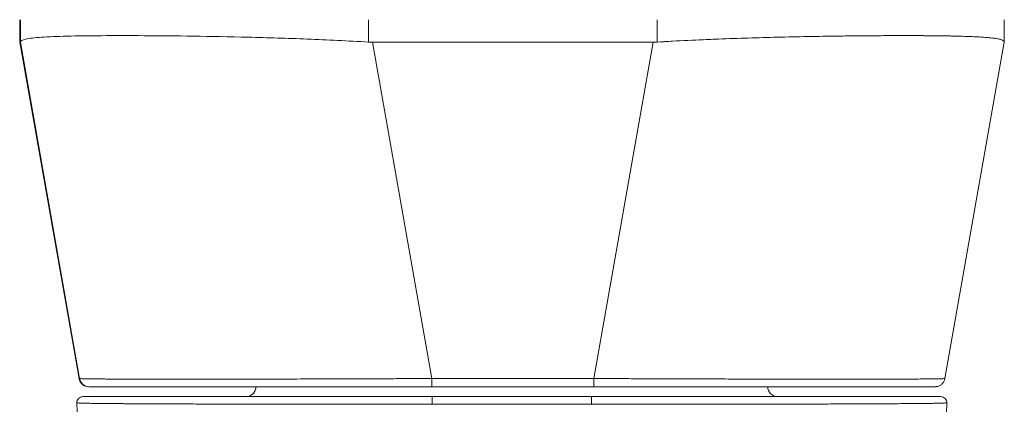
# Model space of a CAD drawing. Header units: inches. Extents: x 11 to 361, y 7 to 222.
# Tile 86 of 174: x 104.705 to 106.659, y 208.056 to 208.82. Entities that reach past the tile are written whole.
import ezdxf

# ---------------------------------------------------------------- set-up
doc = ezdxf.new("R2010")
doc.units = ezdxf.units.IN
doc.header["$LTSCALE"] = 22
doc.header["$MEASUREMENT"] = 0
doc.layers.add('Visible (ANSI)', color=7, linetype='Continuous', lineweight=5)

msp = doc.modelspace()

# ---------------------------------------------------------------- linework, layer by layer
at = {"layer": 'Visible (ANSI)'}
for p, q in [((104.70516, 208.77512), (104.70516, 208.81977)), ((104.70516, 208.81977), (104.70516, 208.77512)), ((104.70653, 208.81977), (104.70653, 208.77536)), ((104.70653, 208.77536), (104.70653, 208.81977)), ((105.39743, 208.77536), (105.39743, 208.81977)), ((105.39743, 208.81977), (105.39743, 208.77536)), ((105.97014, 208.81977), (105.97014, 208.77536)), ((105.97014, 208.77536), (105.97014, 208.81977)), ((106.65929, 208.77541), (106.65929, 208.81977)), ((104.74361, 208.7846), (104.74361, 208.7846)), ((104.74361, 208.7846), (104.74361, 208.7846)), ((104.97279, 208.78794), (104.97279, 208.78794)), ((104.97313, 208.78793), (104.97313, 208.78793)), ((104.97313, 208.78793), (104.97313, 208.78793)), ((104.97333, 208.78793), (104.97333, 208.78793)), ((104.97333, 208.78793), (104.97333, 208.78793)), ((104.97426, 208.78793), (104.97426, 208.78793)), ((104.99299, 208.78777), (104.99299, 208.78777)), ((106.37079, 208.78774), (106.37079, 208.78774)), ((106.37094, 208.78774), (106.37094, 208.78774)), ((106.39065, 208.78791), (106.39065, 208.78791)), ((106.39065, 208.78791), (106.39065, 208.78791)), ((106.39158, 208.78792), (106.39158, 208.78792)), ((104.70516, 208.77512), (104.70516, 208.77512)), ((104.70516, 208.77512), (104.70517, 208.77512)), ((104.70652, 208.77512), (104.70517, 208.77512)), ((104.70517, 208.77512), (104.82288, 208.10769)), ((104.82288, 208.10769), (104.70517, 208.77512)), ((104.82406, 208.10769), (104.70652, 208.77512)), ((104.70654, 208.77551), (104.70654, 208.77551)), ((105.4053, 208.77512), (105.52284, 208.10769)), ((105.96227, 208.77512), (105.4053, 208.77512)), ((105.4053, 208.77512), (105.96227, 208.77512)), ((105.52284, 208.10769), (105.4053, 208.77512)), ((105.84443, 208.10769), (105.96227, 208.77512)), ((105.96227, 208.77512), (105.84443, 208.10769)), ((106.54144, 208.10769), (106.65927, 208.77512)), ((106.65927, 208.77512), (106.65927, 208.77512)), ((106.65928, 208.77546), (106.65928, 208.77536)), ((106.65928, 208.77536), (106.65928, 208.77546)), ((104.82288, 208.10769), (104.82406, 208.10769)), ((104.82406, 208.10769), (104.82406, 208.10769)), ((105.52284, 208.10769), (105.84443, 208.10769)), ((105.84443, 208.10769), (105.52284, 208.10769)), ((106.53546, 208.10729), (106.53546, 208.10731)), ((106.53546, 208.10731), (106.53546, 208.10729)), ((104.84226, 208.09143), (104.84226, 208.09143)), ((104.84226, 208.09143), (104.84344, 208.09143)), ((104.84226, 208.09143), (104.84226, 208.09143)), ((104.84321, 208.09143), (104.84226, 208.09143)), ((104.84344, 208.09143), (105.52281, 208.09143)), ((104.84344, 208.09143), (105.52281, 208.09143)), ((105.52281, 208.09143), (105.84441, 208.09143)), ((105.84441, 208.09143), (105.52281, 208.09143)), ((105.84441, 208.09143), (106.52205, 208.09143)), ((105.84441, 208.09143), (106.52205, 208.09143)), ((105.52375, 208.07174), (104.8303, 208.07174)), ((105.52375, 208.05649), (105.52375, 208.07174)), ((105.84003, 208.07174), (105.52375, 208.07174)), ((105.54321, 208.07174), (105.54321, 208.07174)), ((105.60316, 208.07174), (105.60316, 208.07174)), ((105.61496, 208.07174), (105.61496, 208.07174)), ((105.61496, 208.07172), (105.61496, 208.07172)), ((105.662, 208.07174), (105.662, 208.07174)), ((105.76064, 208.07174), (105.76064, 208.07174)), ((105.8206, 208.07174), (105.8206, 208.07174)), ((105.84003, 208.05649), (105.84003, 208.07174)), ((106.53349, 208.07174), (105.84004, 208.07174)), ((104.81849, 208.05946), (104.81849, 208.05946)), ((104.81849, 208.05946), (104.81849, 208.05946)), ((104.94584, 208.05753), (104.94584, 208.05754)), ((104.96553, 208.05743), (104.96553, 208.05744)), ((104.96688, 208.05742), (104.96688, 208.05743)), ((105.18879, 208.05678), (105.18879, 208.05677)), ((105.20495, 208.05675), (105.20495, 208.05675)), ((106.15883, 208.05675), (106.15883, 208.05675)), ((106.175, 208.05678), (106.175, 208.05678)), ((106.3969, 208.05742), (106.3969, 208.05743)), ((106.39825, 208.05744), (106.39825, 208.05743)), ((106.41794, 208.05754), (106.41794, 208.05753)), ((106.54529, 208.05946), (106.54529, 208.05946)), ((106.54529, 208.05946), (106.54529, 208.05946))]:
    msp.add_line(p, q, dxfattribs=at)
for centre, radius, start, end in [((104.84226, 208.11111), 0.01969, 190, 269.99996), ((104.84226, 208.11111), 0.01968, 190.00001, 270), ((104.84344, 208.11111), 0.01969, 190, 269.99996), ((104.84344, 208.11111), 0.01968, 190.00001, 270.00002), ((104.8748, 208.11111), 0.01969, 346.75462, 346.76183), ((106.48898, 208.11111), 0.01969, 193.2749, 193.28199), ((106.52087, 208.11111), 0.01968, 349.44244, 349.51551), ((106.52087, 208.11111), 0.01969, 349.44346, 349.51652), ((106.52205, 208.11111), 0.01968, 349.9751, 349.98009), ((106.52205, 208.11111), 0.01969, 349.97511, 350), ((105.15433, 208.09143), 0.01969, 270, 0), ((106.20945, 208.09143), 0.01969, 180, 270), ((104.8303, 208.05993), 0.01181, 90, 182.27583), ((104.8303, 208.05993), 0.01181, 90, 182.27583), ((106.53349, 208.05993), 0.01181, 357.72417, 90), ((106.53349, 208.05993), 0.01181, 357.72417, 90)]:
    msp.add_arc(centre, radius, start, end, dxfattribs=at)
for centre, major_axis, ratio, start_param, end_param in [((104.8663, 208.80009), (0, -0.05906), 0.9442769, 4.9294827, 4.9294988), ((106.49632, 208.80009), (0, 0.05905), 0.943431, 4.4968202, 4.4968401), ((104.70652, 208.90411), (0, -0.12899), 0.0012735, 0.0001812, 0.0612635), ((104.70652, 208.90411), (0, -0.12899), 0.0012737, 0.0001816, 0.061264), ((105.39229, 208.73175), (-0.68713, 0.04339), 0.0106265, 6.2205314, 6.2205756), ((105.40533, 208.90411), (-0.0079, -0.12875), 0.9999992, 0, 0.0610824), ((105.40533, 208.90411), (-0.0079, -0.12875), 0.9999992, 0, 0.0610823), ((105.96225, 208.90411), (0.00002, -0.12899), 0.9999992, 0, 0.0610823), ((105.96225, 208.90411), (0.00002, -0.12899), 0.9999992, 0, 0.0610824), ((106.65927, 208.90411), (0, -0.12899), 0.0012733, 0.0072841, 0.061264), ((106.65927, 208.90411), (0, -0.12899), 0.0012735, 0.0072837, 0.0612635), ((105.52144, 208.11101), (-0.69857, -0.00332), 0.0008013, 6.2820377, 6.2856608), ((105.52145, 208.11102), (-0.69857, -0.00333), 0.0008021, 6.2820384, 6.2852341), ((105.52144, 208.11101), (-0.69857, -0.00332), 0.0008013, 0.0590705, 0.059618), ((105.52145, 208.11102), (-0.69857, -0.00333), 0.0008021, 0.0590499, 0.0595945), ((104.88823, 208.13452), (-0.01169, 0.03124), 0.9189174, 2.2392442, 2.2393042), ((105.52281, 208.11111), (0, -0.01968), 0.0012735, 0, 1.3962634), ((105.52281, 208.11111), (0, -0.01969), 0.0012735, 0.0000011, 1.3962636), ((105.84441, 208.11111), (0, -0.01969), 0.0012735, 0.0000008, 1.3962635), ((105.84441, 208.11111), (0, -0.01968), 0.0012735, 0, 1.3962634), ((106.47435, 208.13452), (-0.01162, -0.03126), 0.9179716, 0.8986077, 0.8987007), ((105.52375, 208.05993), (0, 0.01181), 0.0000271, 4.4169609, 6.2828765), ((105.84004, 208.05993), (0, 0.01181), 0.000027, 0.0003354, 1.8662245)]:
    msp.add_ellipse(centre, major_axis=major_axis, ratio=ratio, start_param=start_param, end_param=end_param, dxfattribs=at)
for points, knots in [([(104.70653, 208.77536), (104.7066, 208.77777), (104.71019, 208.77973), (104.71723, 208.7813), (104.72427, 208.78286), (104.73476, 208.78402), (104.74848, 208.78495), (104.76221, 208.78588), (104.77916, 208.78657), (104.79911, 208.78708), (104.81907, 208.78758), (104.84202, 208.78791), (104.86764, 208.78807), (104.89326, 208.78823), (104.92155, 208.78823), (104.9521, 208.78807), (104.98266, 208.78791), (105.01548, 208.78758), (105.05011, 208.78708), (105.08473, 208.78657), (105.12115, 208.78587), (105.15893, 208.78495), (105.19672, 208.78402), (105.23586, 208.78286), (105.2758, 208.78129), (105.31573, 208.77973), (105.35646, 208.77777), (105.39743, 208.77536)], [0, 0, 0, 0, 0.1111111, 0.1111111, 0.1111111, 0.2222222, 0.2222222, 0.2222222, 0.3333333, 0.3333333, 0.3333333, 0.4444444, 0.4444444, 0.4444444, 0.5555556, 0.5555556, 0.5555556, 0.6666667, 0.6666667, 0.6666667, 0.7777778, 0.7777778, 0.7777778, 0.8888889, 0.8888889, 0.8888889, 1, 1, 1, 1]), ([(105.39743, 208.77536), (105.3567, 208.77771), (105.31604, 208.77971), (105.27615, 208.78128), (105.23607, 208.78286), (105.19676, 208.78402), (105.15881, 208.78495), (105.15876, 208.78495), (105.15871, 208.78495), (105.15866, 208.78495), (105.12094, 208.78587), (105.08458, 208.78657), (105.05007, 208.78708), (105.04999, 208.78708), (105.04992, 208.78708), (105.04984, 208.78708), (105.01534, 208.78759), (104.98269, 208.78791), (104.9523, 208.78807), (104.95219, 208.78807), (104.95207, 208.78807), (104.95196, 208.78807), (104.92148, 208.78823), (104.89327, 208.78823), (104.86769, 208.78807), (104.8676, 208.78807), (104.86751, 208.78807), (104.86742, 208.78807), (104.84195, 208.78791), (104.81911, 208.78759), (104.79921, 208.78708), (104.79917, 208.78708), (104.79913, 208.78708), (104.79909, 208.78708), (104.7792, 208.78657), (104.76226, 208.78587), (104.74855, 208.78495), (104.74853, 208.78495), (104.74851, 208.78495), (104.74849, 208.78495), (104.73474, 208.78402), (104.72424, 208.78287), (104.7172, 208.78129), (104.71719, 208.78129), (104.71717, 208.78128), (104.71715, 208.78128), (104.71015, 208.7797), (104.70658, 208.77771), (104.70653, 208.77536)], [0, 0, 0, 0, 0.1108364, 0.1108364, 0.1108364, 0.2222222, 0.2222222, 0.2222222, 0.2223767, 0.2223767, 0.2223767, 0.3330931, 0.3330931, 0.3330931, 0.3333333, 0.3333333, 0.3333333, 0.4440371, 0.4440371, 0.4440371, 0.4444444, 0.4444444, 0.4444444, 0.5555556, 0.5555556, 0.5555556, 0.5559572, 0.5559572, 0.5559572, 0.6666667, 0.6666667, 0.6666667, 0.6669005, 0.6669005, 0.6669005, 0.7776076, 0.7776076, 0.7776076, 0.7777778, 0.7777778, 0.7777778, 0.8888889, 0.8888889, 0.8888889, 0.8891566, 0.8891566, 0.8891566, 1, 1, 1, 1]), ([(106.65928, 208.77536), (106.65933, 208.77725), (106.65711, 208.7789), (106.65267, 208.7803), (106.65156, 208.78065), (106.65031, 208.78098), (106.64892, 208.78129), (106.64474, 208.78225), (106.6393, 208.78304), (106.63264, 208.78372), (106.62826, 208.78417), (106.62336, 208.78458), (106.61795, 208.78494), (106.61234, 208.78532), (106.60618, 208.78567), (106.59948, 208.78598), (106.5899, 208.78642), (106.57923, 208.78678), (106.56754, 208.78708), (106.56316, 208.7872), (106.55864, 208.7873), (106.55397, 208.78739), (106.53747, 208.78773), (106.5192, 208.78795), (106.49932, 208.78807), (106.49848, 208.78808), (106.49763, 208.78808), (106.49677, 208.78809), (106.47579, 208.78821), (106.45305, 208.78823), (106.42873, 208.78813), (106.42428, 208.78812), (106.41978, 208.7881), (106.41523, 208.78807), (106.39493, 208.78797), (106.37361, 208.78779), (106.3514, 208.78753), (106.3403, 208.7874), (106.32898, 208.78726), (106.31745, 208.78709), (106.3016, 208.78685), (106.28536, 208.78658), (106.26878, 208.78626), (106.24916, 208.78589), (106.22906, 208.78545), (106.20857, 208.78495), (106.19916, 208.78472), (106.18966, 208.78447), (106.18009, 208.78421), (106.15121, 208.78342), (106.12165, 208.78248), (106.09164, 208.78129), (106.08833, 208.78116), (106.08502, 208.78103), (106.0817, 208.78089), (106.04494, 208.77938), (106.00757, 208.77752), (105.97014, 208.77536)], [0, 0, 0, 0, 0.0888733, 0.0888733, 0.0888733, 0.1111111, 0.1111111, 0.1111111, 0.1781623, 0.1781623, 0.1781623, 0.2222222, 0.2222222, 0.2222222, 0.267931, 0.267931, 0.267931, 0.3333333, 0.3333333, 0.3333333, 0.3578156, 0.3578156, 0.3578156, 0.4444444, 0.4444444, 0.4444444, 0.4481347, 0.4481347, 0.4481347, 0.5389433, 0.5389433, 0.5389433, 0.5555556, 0.5555556, 0.5555556, 0.629644, 0.629644, 0.629644, 0.6666667, 0.6666667, 0.6666667, 0.7175691, 0.7175691, 0.7175691, 0.7777778, 0.7777778, 0.7777778, 0.8054377, 0.8054377, 0.8054377, 0.8888889, 0.8888889, 0.8888889, 0.8980912, 0.8980912, 0.8980912, 1, 1, 1, 1]), ([(105.97014, 208.77536), (106.01112, 208.77777), (106.05184, 208.77974), (106.09177, 208.7813), (106.13169, 208.78286), (106.17082, 208.78402), (106.20858, 208.78495), (106.24633, 208.78588), (106.28271, 208.78657), (106.31728, 208.78708), (106.35185, 208.78759), (106.38462, 208.78791), (106.41511, 208.78807), (106.4456, 208.78823), (106.47382, 208.78823), (106.49936, 208.78807), (106.5249, 208.78791), (106.54777, 208.78759), (106.56763, 208.78708), (106.58749, 208.78657), (106.60435, 208.78587), (106.61797, 208.78494), (106.6316, 208.78401), (106.64199, 208.78286), (106.64891, 208.7813), (106.65584, 208.77974), (106.65932, 208.77777), (106.65928, 208.77536)], [0, 0, 0, 0, 0.1111111, 0.1111111, 0.1111111, 0.2222222, 0.2222222, 0.2222222, 0.3333333, 0.3333333, 0.3333333, 0.4444444, 0.4444444, 0.4444444, 0.5555556, 0.5555556, 0.5555556, 0.6666667, 0.6666667, 0.6666667, 0.7777778, 0.7777778, 0.7777778, 0.8888889, 0.8888889, 0.8888889, 1, 1, 1, 1]), ([(104.70516, 208.77512), (104.70516, 208.77512), (104.70516, 208.77512), (104.70516, 208.77512), (104.70516, 208.77512), (104.70516, 208.77512), (104.70517, 208.77512)], [0.33512801, 0.33512801, 0.33512801, 0.33512801, 0.66666667, 0.66666667, 0.66666667, 1, 1, 1, 1]), ([(104.82406, 208.10769), (104.82407, 208.10765), (104.82428, 208.10761), (104.82468, 208.10756), (104.82519, 208.10751), (104.82602, 208.10746), (104.82715, 208.10741), (104.82828, 208.10736), (104.82972, 208.10731), (104.83148, 208.10726), (104.83322, 208.10721), (104.83527, 208.10717), (104.83763, 208.10712), (104.83998, 208.10708), (104.84264, 208.10704), (104.8456, 208.107), (104.84854, 208.10696), (104.85179, 208.10692), (104.85534, 208.10688), (104.85888, 208.10684), (104.86271, 208.10681), (104.86683, 208.10677), (104.87001, 208.10675), (104.87336, 208.10672), (104.87689, 208.1067), (104.87792, 208.10669), (104.87897, 208.10669), (104.88003, 208.10668), (104.88471, 208.10665), (104.88967, 208.10662), (104.89491, 208.1066), (104.90014, 208.10657), (104.90564, 208.10655), (104.91142, 208.10653), (104.91718, 208.1065), (104.92322, 208.10648), (104.92951, 208.10647), (104.9358, 208.10645), (104.94234, 208.10643), (104.94914, 208.10642), (104.95594, 208.10641), (104.96298, 208.10639), (104.97027, 208.10638), (104.97755, 208.10637), (104.98507, 208.10637), (104.99283, 208.10636), (105.00058, 208.10636), (105.00857, 208.10635), (105.01678, 208.10635), (105.0205, 208.10635), (105.02426, 208.10635), (105.02807, 208.10635), (105.03267, 208.10635), (105.03732, 208.10635), (105.04205, 208.10635), (105.05069, 208.10635), (105.05954, 208.10636), (105.06859, 208.10636), (105.07764, 208.10637), (105.08689, 208.10638), (105.09633, 208.10639), (105.10578, 208.1064), (105.11541, 208.10641), (105.12522, 208.10642), (105.13504, 208.10644), (105.14503, 208.10645), (105.15518, 208.10647), (105.16535, 208.10649), (105.17568, 208.10651), (105.18616, 208.10653), (105.19665, 208.10655), (105.20729, 208.10658), (105.21806, 208.1066), (105.22886, 208.10663), (105.23979, 208.10666), (105.25084, 208.10669), (105.25231, 208.10669), (105.2538, 208.1067), (105.25528, 208.1067), (105.2649, 208.10673), (105.27461, 208.10675), (105.28439, 208.10678), (105.29572, 208.10682), (105.30714, 208.10685), (105.31866, 208.10689), (105.33021, 208.10693), (105.34184, 208.10697), (105.35355, 208.10701), (105.3653, 208.10705), (105.37712, 208.10709), (105.38899, 208.10714), (105.40091, 208.10718), (105.41288, 208.10723), (105.42489, 208.10727), (105.43694, 208.10732), (105.44903, 208.10737), (105.46115, 208.10742), (105.47331, 208.10747), (105.4855, 208.10753), (105.49769, 208.10758), (105.50607, 208.10762), (105.51446, 208.10765), (105.52284, 208.10769)], [0, 0, 0, 0, 0.0260388, 0.0260388, 0.0260388, 0.0593991, 0.0593991, 0.0593991, 0.0926497, 0.0926497, 0.0926497, 0.1257938, 0.1257938, 0.1257938, 0.1588389, 0.1588389, 0.1588389, 0.1917905, 0.1917905, 0.1917905, 0.2246532, 0.2246532, 0.2246532, 0.25, 0.25, 0.25, 0.2574358, 0.2574358, 0.2574358, 0.2901404, 0.2901404, 0.2901404, 0.3227745, 0.3227745, 0.3227745, 0.3553485, 0.3553485, 0.3553485, 0.3878767, 0.3878767, 0.3878767, 0.4203668, 0.4203668, 0.4203668, 0.4528349, 0.4528349, 0.4528349, 0.4852879, 0.4852879, 0.4852879, 0.5, 0.5, 0.5, 0.5177401, 0.5177401, 0.5177401, 0.550195, 0.550195, 0.550195, 0.5826627, 0.5826627, 0.5826627, 0.6151545, 0.6151545, 0.6151545, 0.6476861, 0.6476861, 0.6476861, 0.6802665, 0.6802665, 0.6802665, 0.7129059, 0.7129059, 0.7129059, 0.7456178, 0.7456178, 0.7456178, 0.75, 0.75, 0.75, 0.7784088, 0.7784088, 0.7784088, 0.8112784, 0.8112784, 0.8112784, 0.8442369, 0.8442369, 0.8442369, 0.8772913, 0.8772913, 0.8772913, 0.9104457, 0.9104457, 0.9104457, 0.9437053, 0.9437053, 0.9437053, 0.9770768, 0.9770768, 0.9770768, 1, 1, 1, 1]), ([(105.52284, 208.10769), (105.48137, 208.10755), (105.44013, 208.10734), (105.39971, 208.10717), (105.3593, 208.10701), (105.31971, 208.10688), (105.2815, 208.10677), (105.24328, 208.10667), (105.20645, 208.10657), (105.17147, 208.1065), (105.13649, 208.10643), (105.10337, 208.10639), (105.07254, 208.10637), (105.04172, 208.10634), (105.01319, 208.10634), (104.98732, 208.10637), (104.96145, 208.10639), (104.93826, 208.10643), (104.91806, 208.1065), (104.89786, 208.10657), (104.88066, 208.10667), (104.86674, 208.10677), (104.85281, 208.10688), (104.84217, 208.10701), (104.835, 208.10717), (104.82783, 208.10734), (104.82413, 208.10755), (104.82406, 208.10769)], [0, 0, 0, 0, 0.1111111, 0.1111111, 0.1111111, 0.2222222, 0.2222222, 0.2222222, 0.3333333, 0.3333333, 0.3333333, 0.4444444, 0.4444444, 0.4444444, 0.5555556, 0.5555556, 0.5555556, 0.6666667, 0.6666667, 0.6666667, 0.7777778, 0.7777778, 0.7777778, 0.8888889, 0.8888889, 0.8888889, 1, 1, 1, 1]), ([(105.84443, 208.10769), (105.85396, 208.10765), (105.86348, 208.10761), (105.87299, 208.10756), (105.88518, 208.10751), (105.89736, 208.10746), (105.90951, 208.10741), (105.92161, 208.10736), (105.93369, 208.10731), (105.94573, 208.10726), (105.95773, 208.10721), (105.96968, 208.10717), (105.98157, 208.10712), (105.99343, 208.10708), (106.00522, 208.10704), (106.01694, 208.107), (106.02863, 208.10696), (106.04024, 208.10692), (106.05176, 208.10688), (106.06324, 208.10684), (106.07464, 208.10681), (106.08593, 208.10677), (106.09464, 208.10675), (106.10328, 208.10672), (106.11186, 208.1067), (106.11437, 208.10669), (106.11688, 208.10669), (106.11939, 208.10668), (106.1304, 208.10665), (106.14129, 208.10662), (106.15204, 208.1066), (106.16278, 208.10657), (106.17337, 208.10655), (106.18382, 208.10653), (106.19426, 208.1065), (106.20454, 208.10648), (106.21466, 208.10647), (106.22476, 208.10645), (106.23471, 208.10643), (106.24448, 208.10642), (106.25423, 208.10641), (106.26381, 208.10639), (106.27321, 208.10638), (106.28259, 208.10637), (106.29179, 208.10637), (106.30078, 208.10636), (106.30978, 208.10636), (106.31857, 208.10635), (106.32715, 208.10635), (106.33104, 208.10635), (106.33488, 208.10635), (106.33868, 208.10635), (106.34327, 208.10635), (106.34778, 208.10635), (106.35223, 208.10635), (106.36038, 208.10635), (106.3683, 208.10636), (106.37598, 208.10636), (106.38367, 208.10637), (106.39113, 208.10638), (106.39834, 208.10639), (106.40556, 208.1064), (106.41254, 208.10641), (106.41926, 208.10642), (106.42598, 208.10644), (106.43246, 208.10645), (106.43867, 208.10647), (106.44489, 208.10649), (106.45085, 208.10651), (106.45654, 208.10653), (106.46224, 208.10655), (106.46767, 208.10658), (106.47282, 208.1066), (106.47798, 208.10663), (106.48286, 208.10666), (106.48746, 208.10669), (106.48807, 208.10669), (106.48868, 208.1067), (106.48929, 208.1067), (106.49321, 208.10673), (106.49692, 208.10675), (106.50042, 208.10678), (106.50446, 208.10682), (106.5082, 208.10685), (106.51166, 208.10689), (106.51512, 208.10693), (106.51828, 208.10697), (106.52115, 208.10701), (106.52402, 208.10705), (106.52659, 208.10709), (106.52886, 208.10714), (106.53113, 208.10718), (106.53309, 208.10723), (106.53475, 208.10727), (106.53641, 208.10732), (106.53777, 208.10737), (106.53881, 208.10742), (106.53985, 208.10747), (106.54059, 208.10753), (106.54101, 208.10758), (106.54129, 208.10762), (106.54143, 208.10765), (106.54144, 208.10769)], [0, 0, 0, 0, 0.026039, 0.026039, 0.026039, 0.05939974, 0.05939974, 0.05939974, 0.09265021, 0.09265021, 0.09265021, 0.12579441, 0.12579441, 0.12579441, 0.15883993, 0.15883993, 0.15883993, 0.19179099, 0.19179099, 0.19179099, 0.22465332, 0.22465332, 0.22465332, 0.25, 0.25, 0.25, 0.25743611, 0.25743611, 0.25743611, 0.29014084, 0.29014084, 0.29014084, 0.32277501, 0.32277501, 0.32277501, 0.35534973, 0.35534973, 0.35534973, 0.38787621, 0.38787621, 0.38787621, 0.42036626, 0.42036626, 0.42036626, 0.45283209, 0.45283209, 0.45283209, 0.48528604, 0.48528604, 0.48528604, 0.5, 0.5, 0.5, 0.51773856, 0.51773856, 0.51773856, 0.55019316, 0.55019316, 0.55019316, 0.58266116, 0.58266116, 0.58266116, 0.61515314, 0.61515314, 0.61515314, 0.6476851, 0.6476851, 0.6476851, 0.68026555, 0.68026555, 0.68026555, 0.71290502, 0.71290502, 0.71290502, 0.74561706, 0.74561706, 0.74561706, 0.75, 0.75, 0.75, 0.77840807, 0.77840807, 0.77840807, 0.81127775, 0.81127775, 0.81127775, 0.84423634, 0.84423634, 0.84423634, 0.87729097, 0.87729097, 0.87729097, 0.91044535, 0.91044535, 0.91044535, 0.94370503, 0.94370503, 0.94370503, 0.97707674, 0.97707674, 0.97707674, 0.99916594, 0.99916594, 0.99916594, 0.99916594]), ([(106.54144, 208.10769), (106.54141, 208.10755), (106.53783, 208.10734), (106.53081, 208.10717), (106.52375, 208.10701), (106.5132, 208.10688), (106.49937, 208.10677), (106.48555, 208.10667), (106.46844, 208.10657), (106.44833, 208.1065), (106.42822, 208.10643), (106.40511, 208.10639), (106.37932, 208.10637), (106.35353, 208.10634), (106.32507, 208.10634), (106.29431, 208.10637), (106.26355, 208.10639), (106.23049, 208.10643), (106.19557, 208.1065), (106.16064, 208.10657), (106.12384, 208.10667), (106.08566, 208.10677), (106.04749, 208.10688), (106.00792, 208.10701), (105.96753, 208.10717), (105.92713, 208.10734), (105.8859, 208.10755), (105.84443, 208.10769)], [0.00081719, 0.00081719, 0.00081719, 0.00081719, 0.11111111, 0.11111111, 0.11111111, 0.22222222, 0.22222222, 0.22222222, 0.33333333, 0.33333333, 0.33333333, 0.44444444, 0.44444444, 0.44444444, 0.55555556, 0.55555556, 0.55555556, 0.66666667, 0.66666667, 0.66666667, 0.77777778, 0.77777778, 0.77777778, 0.88888889, 0.88888889, 0.88888889, 1, 1, 1, 1]), ([(106.54144, 208.10769), (106.54107, 208.1056), (106.54035, 208.10355), (106.53834, 208.09985), (106.53702, 208.09816), (106.53397, 208.0953), (106.53219, 208.09411), (106.52839, 208.09236), (106.52633, 208.09178), (106.52373, 208.09149), (106.52322, 208.09145), (106.52261, 208.09143), (106.52251, 208.09143), (106.52234, 208.09143), (106.52227, 208.09143), (106.52217, 208.09143), (106.52214, 208.09143), (106.52211, 208.09143), (106.5221, 208.09143), (106.52209, 208.09143), (106.52209, 208.09143), (106.52208, 208.09143), (106.52208, 208.09143), (106.52207, 208.09143), (106.52207, 208.09143), (106.52206, 208.09143), (106.52206, 208.09143), (106.52206, 208.09143), (106.52206, 208.09143), (106.52206, 208.09143), (106.52206, 208.09143), (106.52206, 208.09143), (106.52206, 208.09143), (106.52206, 208.09143), (106.52206, 208.09143), (106.52206, 208.09143)], [0, 0, 0, 0, 0.016155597, 0.016155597, 0.032079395, 0.032079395, 0.0480115, 0.0480115, 0.06394331, 0.06394331, 0.067878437, 0.067878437, 0.068615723, 0.068615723, 0.069168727, 0.069168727, 0.06937665, 0.06937665, 0.069426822, 0.069426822, 0.069451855, 0.069451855, 0.069502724, 0.069502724, 0.069603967, 0.069603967, 0.070004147, 0.070004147, 0.070801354, 0.070801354, 0.071399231, 0.071399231, 0.071623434, 0.071623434, 0.07163589, 0.07163589, 0.07163589, 0.07163589]), ([(105.50811, 208.09143), (105.43269, 208.09143), (105.35648, 208.09143), (105.21704, 208.09143), (105.15171, 208.09143), (105.03911, 208.09143), (104.99008, 208.09143), (104.91296, 208.09143), (104.88378, 208.09143), (104.85104, 208.09143), (104.8435, 208.09143), (104.84344, 208.09143)], [0, 0, 0, 0, 0.5748521, 0.5748521, 1.1312553, 1.1312553, 1.6757968, 1.6757968, 2.217158, 2.217158, 2.6624848, 2.6624848, 2.6624848, 2.6624848]), ([(106.52206, 208.09143), (106.52195, 208.09143), (106.52196, 208.09143), (106.51955, 208.09143), (106.50606, 208.09143), (106.45803, 208.09143), (106.42302, 208.09143), (106.33528, 208.09143), (106.28125, 208.09143), (106.15971, 208.09143), (106.09022, 208.09143), (105.97599, 208.09143), (105.93213, 208.09143), (105.87364, 208.09143), (105.85902, 208.09143), (105.84441, 208.09143)], [0, 0, 0, 0, 0.0562895, 0.0562895, 0.6012305, 0.6012305, 1.1425062, 1.1425062, 1.6896201, 1.6896201, 2.2540657, 2.2540657, 2.5894182, 2.5894182, 2.7007463, 2.7007463, 2.7007463, 2.7007463]), ([(104.8303, 208.07174), (104.83029, 208.07174), (104.83042, 208.07174), (104.8307, 208.07174), (104.83101, 208.07174), (104.83149, 208.07174), (104.83215, 208.07174), (104.83287, 208.07174), (104.8338, 208.07174), (104.83494, 208.07174), (104.8362, 208.07174), (104.83772, 208.07174), (104.83949, 208.07174), (104.84144, 208.07174), (104.8437, 208.07174), (104.84626, 208.07174), (104.8491, 208.07174), (104.85232, 208.07174), (104.8559, 208.07174), (104.85988, 208.07174), (104.86431, 208.07174), (104.86919, 208.07174), (104.87328, 208.07174), (104.87768, 208.07174), (104.88239, 208.07174), (104.88396, 208.07174), (104.88556, 208.07174), (104.88719, 208.07174), (104.89455, 208.07174), (104.9026, 208.07174), (104.91131, 208.07174), (104.92105, 208.07174), (104.93162, 208.07174), (104.94298, 208.07174), (104.95506, 208.07174), (104.96804, 208.07174), (104.98186, 208.07174), (104.99471, 208.07174), (105.00829, 208.07174), (105.02253, 208.07174), (105.02566, 208.07174), (105.02883, 208.07174), (105.03202, 208.07174), (105.04189, 208.07174), (105.05205, 208.07174), (105.0625, 208.07174), (105.07499, 208.07174), (105.08788, 208.07174), (105.10114, 208.07174), (105.11324, 208.07174), (105.12564, 208.07174), (105.13833, 208.07174), (105.14992, 208.07174), (105.16175, 208.07174), (105.17379, 208.07174), (105.18473, 208.07174), (105.19585, 208.07174), (105.20713, 208.07174), (105.21738, 208.07174), (105.22776, 208.07174), (105.23825, 208.07174), (105.24454, 208.07174), (105.25086, 208.07174), (105.25723, 208.07174), (105.26055, 208.07174), (105.26388, 208.07174), (105.26722, 208.07174), (105.27614, 208.07174), (105.28514, 208.07174), (105.2942, 208.07174), (105.30251, 208.07174), (105.31089, 208.07174), (105.31931, 208.07174), (105.32707, 208.07174), (105.33488, 208.07174), (105.34272, 208.07174), (105.34998, 208.07174), (105.35728, 208.07174), (105.3646, 208.07174), (105.37134, 208.07174), (105.37811, 208.07174), (105.3849, 208.07174), (105.39112, 208.07174), (105.39737, 208.07174), (105.40363, 208.07174), (105.40923, 208.07174), (105.41484, 208.07174), (105.42047, 208.07174), (105.42539, 208.07174), (105.43031, 208.07174), (105.43525, 208.07174), (105.43958, 208.07174), (105.44392, 208.07174), (105.44826, 208.07174), (105.4521, 208.07174), (105.45594, 208.07174), (105.45978, 208.07174), (105.46322, 208.07174), (105.46667, 208.07174), (105.47011, 208.07174), (105.47325, 208.07174), (105.47639, 208.07174), (105.47953, 208.07174), (105.48246, 208.07174), (105.4854, 208.07174), (105.48833, 208.07174), (105.49111, 208.07174), (105.49389, 208.07174), (105.49667, 208.07174), (105.49928, 208.07174), (105.50188, 208.07174), (105.50449, 208.07174), (105.50688, 208.07174), (105.50928, 208.07174), (105.51168, 208.07174), (105.51384, 208.07174), (105.516, 208.07174), (105.51816, 208.07174), (105.52002, 208.07174), (105.52188, 208.07174), (105.52375, 208.07174)], [0, 0, 0, 0, 0.0224496, 0.0224496, 0.0224496, 0.0473337, 0.0473337, 0.0473337, 0.074749, 0.074749, 0.074749, 0.1049401, 0.1049401, 0.1049401, 0.1381767, 0.1381767, 0.1381767, 0.174941, 0.174941, 0.174941, 0.2157851, 0.2157851, 0.2157851, 0.25, 0.25, 0.25, 0.2613588, 0.2613588, 0.2613588, 0.3125568, 0.3125568, 0.3125568, 0.3698396, 0.3698396, 0.3698396, 0.4308187, 0.4308187, 0.4308187, 0.4875296, 0.4875296, 0.4875296, 0.5, 0.5, 0.5, 0.5384859, 0.5384859, 0.5384859, 0.5844576, 0.5844576, 0.5844576, 0.626373, 0.626373, 0.626373, 0.6646668, 0.6646668, 0.6646668, 0.6994653, 0.6994653, 0.6994653, 0.7310724, 0.7310724, 0.7310724, 0.75, 0.75, 0.75, 0.7598693, 0.7598693, 0.7598693, 0.7862104, 0.7862104, 0.7862104, 0.8103854, 0.8103854, 0.8103854, 0.8326634, 0.8326634, 0.8326634, 0.8532941, 0.8532941, 0.8532941, 0.8722825, 0.8722825, 0.8722825, 0.8897033, 0.8897033, 0.8897033, 0.9052919, 0.9052919, 0.9052919, 0.9189303, 0.9189303, 0.9189303, 0.9309013, 0.9309013, 0.9309013, 0.9414839, 0.9414839, 0.9414839, 0.9509518, 0.9509518, 0.9509518, 0.9595774, 0.9595774, 0.9595774, 0.9676317, 0.9676317, 0.9676317, 0.9752594, 0.9752594, 0.9752594, 0.9824025, 0.9824025, 0.9824025, 0.9889771, 0.9889771, 0.9889771, 0.9948939, 0.9948939, 0.9948939, 1, 1, 1, 1]), ([(105.84004, 208.07174), (105.84189, 208.07174), (105.84374, 208.07174), (105.84559, 208.07174), (105.84774, 208.07174), (105.84989, 208.07174), (105.85204, 208.07174), (105.85443, 208.07174), (105.85682, 208.07174), (105.85921, 208.07174), (105.8618, 208.07174), (105.8644, 208.07174), (105.867, 208.07174), (105.86977, 208.07174), (105.87255, 208.07174), (105.87532, 208.07174), (105.87826, 208.07174), (105.88119, 208.07174), (105.88412, 208.07174), (105.88726, 208.07174), (105.89039, 208.07174), (105.89353, 208.07174), (105.89697, 208.07174), (105.90041, 208.07174), (105.90385, 208.07174), (105.90769, 208.07174), (105.91153, 208.07174), (105.91537, 208.07174), (105.9197, 208.07174), (105.92404, 208.07174), (105.92836, 208.07174), (105.93329, 208.07174), (105.93821, 208.07174), (105.94312, 208.07174), (105.94873, 208.07174), (105.95433, 208.07174), (105.95992, 208.07174), (105.96617, 208.07174), (105.9724, 208.07174), (105.97862, 208.07174), (105.9854, 208.07174), (105.99217, 208.07174), (105.99891, 208.07174), (106.00624, 208.07174), (106.01354, 208.07174), (106.0208, 208.07174), (106.02866, 208.07174), (106.03648, 208.07174), (106.04425, 208.07174), (106.0527, 208.07174), (106.0611, 208.07174), (106.06944, 208.07174), (106.07855, 208.07174), (106.08759, 208.07174), (106.09656, 208.07174), (106.0999, 208.07174), (106.10323, 208.07174), (106.10655, 208.07174), (106.113, 208.07174), (106.11941, 208.07174), (106.12578, 208.07174), (106.13642, 208.07174), (106.14693, 208.07174), (106.15731, 208.07174), (106.16881, 208.07174), (106.18014, 208.07174), (106.19129, 208.07174), (106.20365, 208.07174), (106.21579, 208.07174), (106.22767, 208.07174), (106.24083, 208.07174), (106.25367, 208.07174), (106.26618, 208.07174), (106.28014, 208.07174), (106.29367, 208.07174), (106.30674, 208.07174), (106.31528, 208.07174), (106.32362, 208.07174), (106.33176, 208.07174), (106.33774, 208.07174), (106.34361, 208.07174), (106.34936, 208.07174), (106.36435, 208.07174), (106.37856, 208.07174), (106.39193, 208.07174), (106.4049, 208.07174), (106.41707, 208.07174), (106.4284, 208.07174), (106.43856, 208.07174), (106.44805, 208.07174), (106.45683, 208.07174), (106.46472, 208.07174), (106.47203, 208.07174), (106.47874, 208.07174), (106.47964, 208.07174), (106.48052, 208.07174), (106.48139, 208.07174), (106.4865, 208.07174), (106.49125, 208.07174), (106.49563, 208.07174), (106.5003, 208.07174), (106.50456, 208.07174), (106.50838, 208.07174), (106.51186, 208.07174), (106.51498, 208.07174), (106.51774, 208.07174), (106.52026, 208.07174), (106.52247, 208.07174), (106.52439, 208.07174), (106.52613, 208.07174), (106.52763, 208.07174), (106.52887, 208.07174), (106.53001, 208.07174), (106.53093, 208.07174), (106.53165, 208.07174), (106.5323, 208.07174), (106.53278, 208.07174), (106.53308, 208.07174), (106.53336, 208.07174), (106.53349, 208.07174), (106.53349, 208.07174)], [0, 0, 0, 0, 0.0050756, 0.0050756, 0.0050756, 0.0109661, 0.0109661, 0.0109661, 0.0175156, 0.0175156, 0.0175156, 0.0246375, 0.0246375, 0.0246375, 0.0322505, 0.0322505, 0.0322505, 0.0402974, 0.0402974, 0.0402974, 0.0489188, 0.0489188, 0.0489188, 0.058382, 0.058382, 0.058382, 0.0689565, 0.0689565, 0.0689565, 0.0809128, 0.0809128, 0.0809128, 0.0945267, 0.0945267, 0.0945267, 0.110079, 0.110079, 0.110079, 0.1274705, 0.1274705, 0.1274705, 0.1464498, 0.1464498, 0.1464498, 0.167092, 0.167092, 0.167092, 0.1894011, 0.1894011, 0.1894011, 0.2136503, 0.2136503, 0.2136503, 0.240135, 0.240135, 0.240135, 0.25, 0.25, 0.25, 0.2691795, 0.2691795, 0.2691795, 0.3012137, 0.3012137, 0.3012137, 0.3367071, 0.3367071, 0.3367071, 0.3760766, 0.3760766, 0.3760766, 0.4196461, 0.4196461, 0.4196461, 0.4682482, 0.4682482, 0.4682482, 0.5, 0.5, 0.5, 0.5233309, 0.5233309, 0.5233309, 0.5841121, 0.5841121, 0.5841121, 0.6431227, 0.6431227, 0.6431227, 0.6960915, 0.6960915, 0.6960915, 0.7436798, 0.7436798, 0.7436798, 0.75, 0.75, 0.75, 0.7871358, 0.7871358, 0.7871358, 0.8267839, 0.8267839, 0.8267839, 0.8627791, 0.8627791, 0.8627791, 0.8955925, 0.8955925, 0.8955925, 0.9255549, 0.9255549, 0.9255549, 0.9528338, 0.9528338, 0.9528338, 0.9776234, 0.9776234, 0.9776234, 1, 1, 1, 1]), ([(104.81849, 208.05946), (104.81848, 208.0594), (104.81932, 208.05928), (104.82128, 208.05915), (104.82277, 208.05905), (104.8249, 208.05894), (104.82777, 208.05884), (104.82879, 208.0588), (104.8299, 208.05877), (104.83111, 208.05873), (104.83585, 208.05859), (104.8421, 208.05847), (104.84975, 208.05837), (104.85292, 208.05832), (104.85633, 208.05828), (104.85996, 208.05824), (104.86557, 208.05817), (104.87169, 208.05811), (104.87835, 208.05804), (104.88907, 208.05794), (104.90114, 208.05784), (104.9146, 208.05773), (104.91553, 208.05773), (104.91648, 208.05772), (104.91742, 208.05771), (104.93232, 208.0576), (104.94887, 208.05751), (104.96657, 208.05743), (104.97401, 208.05739), (104.98166, 208.05736), (104.98945, 208.05733), (105.00092, 208.05728), (105.01271, 208.05724), (105.02468, 208.05719), (105.04144, 208.05713), (105.05855, 208.05707), (105.07561, 208.05703), (105.08037, 208.05702), (105.08513, 208.057), (105.08987, 208.05699), (105.1134, 208.05693), (105.13673, 208.05688), (105.15976, 208.05683), (105.16064, 208.05683), (105.16152, 208.05683), (105.1624, 208.05683), (105.18584, 208.05678), (105.20897, 208.05674), (105.23155, 208.05671), (105.23645, 208.0567), (105.24132, 208.05669), (105.24616, 208.05669), (105.26536, 208.05666), (105.28411, 208.05664), (105.30239, 208.05662), (105.31, 208.05661), (105.31752, 208.0566), (105.32496, 208.0566), (105.34015, 208.05658), (105.35499, 208.05657), (105.36943, 208.05656), (105.37909, 208.05655), (105.38858, 208.05654), (105.39786, 208.05654), (105.40888, 208.05653), (105.4196, 208.05653), (105.43013, 208.05653), (105.44174, 208.05652), (105.45312, 208.05651), (105.46431, 208.05651), (105.47035, 208.0565), (105.47633, 208.0565), (105.4822, 208.0565), (105.49711, 208.0565), (105.51131, 208.0565), (105.52375, 208.05649)], [0, 0, 0, 0, 0.0517615, 0.0517615, 0.0517615, 0.0909091, 0.0909091, 0.0909091, 0.1047558, 0.1047558, 0.1047558, 0.1592603, 0.1592603, 0.1592603, 0.1818182, 0.1818182, 0.1818182, 0.2166395, 0.2166395, 0.2166395, 0.2727273, 0.2727273, 0.2727273, 0.27663, 0.27663, 0.27663, 0.3378724, 0.3378724, 0.3378724, 0.3636364, 0.3636364, 0.3636364, 0.4015229, 0.4015229, 0.4015229, 0.4545455, 0.4545455, 0.4545455, 0.4693394, 0.4693394, 0.4693394, 0.5426566, 0.5426566, 0.5426566, 0.5454545, 0.5454545, 0.5454545, 0.6201601, 0.6201601, 0.6201601, 0.6363636, 0.6363636, 0.6363636, 0.7005689, 0.7005689, 0.7005689, 0.7272727, 0.7272727, 0.7272727, 0.7817474, 0.7817474, 0.7817474, 0.8181818, 0.8181818, 0.8181818, 0.861421, 0.861421, 0.861421, 0.9090909, 0.9090909, 0.9090909, 0.9347795, 0.9347795, 0.9347795, 1, 1, 1, 1]), ([(105.52375, 208.05649), (105.52185, 208.05649), (105.51996, 208.05649), (105.51807, 208.05649), (105.51587, 208.05649), (105.51368, 208.05649), (105.51149, 208.05649), (105.50905, 208.05649), (105.50661, 208.05649), (105.50417, 208.0565), (105.50152, 208.0565), (105.49888, 208.0565), (105.49623, 208.0565), (105.4934, 208.0565), (105.49058, 208.0565), (105.48775, 208.0565), (105.48477, 208.0565), (105.48178, 208.0565), (105.4788, 208.0565), (105.47561, 208.0565), (105.47242, 208.0565), (105.46923, 208.0565), (105.46573, 208.05651), (105.46223, 208.05651), (105.45873, 208.05651), (105.45482, 208.05651), (105.45092, 208.05651), (105.44702, 208.05651), (105.4426, 208.05652), (105.4382, 208.05652), (105.43379, 208.05652), (105.42878, 208.05652), (105.42377, 208.05652), (105.41877, 208.05653), (105.41305, 208.05653), (105.40735, 208.05653), (105.40165, 208.05654), (105.39667, 208.05654), (105.3917, 208.05654), (105.38674, 208.05655), (105.38537, 208.05655), (105.38399, 208.05655), (105.38261, 208.05655), (105.37572, 208.05655), (105.36884, 208.05656), (105.36199, 208.05656), (105.35454, 208.05657), (105.34713, 208.05658), (105.33974, 208.05658), (105.33177, 208.05659), (105.32384, 208.0566), (105.31595, 208.05661), (105.30738, 208.05661), (105.29887, 208.05662), (105.29042, 208.05663), (105.28121, 208.05664), (105.27207, 208.05665), (105.263, 208.05667), (105.26027, 208.05667), (105.25754, 208.05667), (105.25482, 208.05668), (105.24768, 208.05669), (105.24059, 208.0567), (105.23354, 208.05671), (105.22288, 208.05672), (105.21233, 208.05674), (105.20191, 208.05675), (105.19045, 208.05677), (105.17914, 208.05679), (105.16801, 208.05681), (105.15613, 208.05684), (105.14445, 208.05686), (105.13299, 208.05689), (105.13265, 208.05689), (105.1323, 208.05689), (105.13196, 208.05689), (105.11906, 208.05692), (105.10645, 208.05695), (105.09414, 208.05698), (105.08066, 208.05702), (105.06755, 208.05705), (105.05485, 208.05709), (105.04498, 208.05712), (105.03537, 208.05715), (105.02601, 208.05719), (105.02202, 208.0572), (105.01808, 208.05721), (105.01419, 208.05723), (104.99971, 208.05728), (104.98589, 208.05734), (104.97281, 208.0574), (104.96057, 208.05746), (104.94897, 208.05752), (104.93805, 208.05758), (104.93643, 208.05759), (104.93483, 208.0576), (104.93324, 208.05761), (104.9217, 208.05768), (104.91094, 208.05776), (104.90101, 208.05783), (104.89216, 208.0579), (104.88397, 208.05798), (104.87647, 208.05805), (104.87513, 208.05806), (104.87382, 208.05808), (104.87253, 208.05809), (104.86738, 208.05815), (104.86259, 208.0582), (104.85815, 208.05826), (104.85319, 208.05833), (104.84867, 208.05839), (104.84462, 208.05846), (104.84097, 208.05852), (104.83769, 208.05859), (104.8348, 208.05865), (104.83385, 208.05867), (104.83295, 208.05869), (104.83208, 208.05872), (104.83056, 208.05875), (104.82916, 208.05879), (104.82789, 208.05883), (104.82608, 208.05889), (104.82454, 208.05895), (104.82325, 208.059), (104.82209, 208.05906), (104.82113, 208.05911), (104.82039, 208.05917), (104.81972, 208.05922), (104.81923, 208.05927), (104.81891, 208.05932), (104.81863, 208.05937), (104.81849, 208.05941), (104.81849, 208.05946)], [0, 0, 0, 0, 0.0051535, 0.0051535, 0.0051535, 0.011125, 0.011125, 0.011125, 0.0177599, 0.0177599, 0.0177599, 0.024968, 0.024968, 0.024968, 0.0326646, 0.0326646, 0.0326646, 0.0407909, 0.0407909, 0.0407909, 0.0494929, 0.0494929, 0.0494929, 0.0590435, 0.0590435, 0.0590435, 0.0697173, 0.0697173, 0.0697173, 0.0817898, 0.0817898, 0.0817898, 0.0955416, 0.0955416, 0.0955416, 0.1112568, 0.1112568, 0.1112568, 0.125, 0.125, 0.125, 0.1288152, 0.1288152, 0.1288152, 0.1479502, 0.1479502, 0.1479502, 0.1687359, 0.1687359, 0.1687359, 0.1911746, 0.1911746, 0.1911746, 0.2155136, 0.2155136, 0.2155136, 0.2420183, 0.2420183, 0.2420183, 0.25, 0.25, 0.25, 0.2709744, 0.2709744, 0.2709744, 0.3027382, 0.3027382, 0.3027382, 0.3376886, 0.3376886, 0.3376886, 0.375, 0.375, 0.375, 0.3761252, 0.3761252, 0.3761252, 0.4181661, 0.4181661, 0.4181661, 0.4642343, 0.4642343, 0.4642343, 0.5, 0.5, 0.5, 0.515243, 0.515243, 0.515243, 0.571952, 0.571952, 0.571952, 0.625, 0.625, 0.625, 0.6328539, 0.6328539, 0.6328539, 0.6899725, 0.6899725, 0.6899725, 0.7409194, 0.7409194, 0.7409194, 0.75, 0.75, 0.75, 0.7861698, 0.7861698, 0.7861698, 0.8266644, 0.8266644, 0.8266644, 0.8630945, 0.8630945, 0.8630945, 0.875, 0.875, 0.875, 0.8960305, 0.8960305, 0.8960305, 0.9259483, 0.9259483, 0.9259483, 0.9531124, 0.9531124, 0.9531124, 0.9777644, 0.9777644, 0.9777644, 1, 1, 1, 1]), ([(104.88772, 207.19365), (104.87038, 207.29851), (104.8584, 207.41255), (104.8353, 207.69649), (104.82591, 207.87445), (104.81849, 208.05946)], [0, 0, 0, 0, 1.1373973, 1.1373973, 2.6312875, 2.6312875, 2.6312875, 2.6312875]), ([(105.52375, 208.05649), (105.55504, 208.05649), (105.57931, 208.05648), (105.59862, 208.05648), (105.61792, 208.05648), (105.63226, 208.05649), (105.64368, 208.0565), (105.6551, 208.05651), (105.6636, 208.05651), (105.67112, 208.05652), (105.67863, 208.05652), (105.68517, 208.05652), (105.69268, 208.05652), (105.70019, 208.05651), (105.70867, 208.05651), (105.72009, 208.0565), (105.73152, 208.05649), (105.74587, 208.05648), (105.76518, 208.05648), (105.78449, 208.05648), (105.80874, 208.05649), (105.84003, 208.05649)], [0, 0, 0, 0, 0.1428571, 0.1428571, 0.1428571, 0.2857143, 0.2857143, 0.2857143, 0.4285714, 0.4285714, 0.4285714, 0.5714286, 0.5714286, 0.5714286, 0.7142857, 0.7142857, 0.7142857, 0.8571429, 0.8571429, 0.8571429, 1, 1, 1, 1]), ([(106.54529, 208.05946), (106.54529, 208.05941), (106.54515, 208.05937), (106.54487, 208.05932), (106.54456, 208.05927), (106.54407, 208.05922), (106.5434, 208.05917), (106.54267, 208.05911), (106.54172, 208.05906), (106.54057, 208.05901), (106.5393, 208.05895), (106.53777, 208.05889), (106.53599, 208.05884), (106.53469, 208.0588), (106.53326, 208.05876), (106.5317, 208.05872), (106.5309, 208.0587), (106.53007, 208.05868), (106.52921, 208.05866), (106.52639, 208.05859), (106.52321, 208.05853), (106.51968, 208.05847), (106.51578, 208.0584), (106.51145, 208.05834), (106.50669, 208.05827), (106.50196, 208.05821), (106.49682, 208.05815), (106.49126, 208.05809), (106.49068, 208.05809), (106.49009, 208.05808), (106.4895, 208.05807), (106.48266, 208.058), (106.47522, 208.05794), (106.4672, 208.05787), (106.45826, 208.0578), (106.4486, 208.05773), (106.43826, 208.05766), (106.43419, 208.05764), (106.43001, 208.05761), (106.42573, 208.05758), (106.41788, 208.05754), (106.40968, 208.05749), (106.40115, 208.05745), (106.38754, 208.05738), (106.37309, 208.05732), (106.35785, 208.05726), (106.3513, 208.05723), (106.3446, 208.05721), (106.33777, 208.05719), (106.33018, 208.05716), (106.32242, 208.05713), (106.31449, 208.05711), (106.30119, 208.05707), (106.28743, 208.05703), (106.27325, 208.05699), (106.26052, 208.05696), (106.24746, 208.05692), (106.23409, 208.05689), (106.23299, 208.05689), (106.23189, 208.05689), (106.23079, 208.05689), (106.21976, 208.05686), (106.20852, 208.05684), (106.19709, 208.05682), (106.18575, 208.0568), (106.17423, 208.05677), (106.16254, 208.05676), (106.15199, 208.05674), (106.1413, 208.05672), (106.13049, 208.05671), (106.12336, 208.0567), (106.11618, 208.05669), (106.10896, 208.05668), (106.10624, 208.05667), (106.10352, 208.05667), (106.10079, 208.05667), (106.09167, 208.05665), (106.08248, 208.05664), (106.07322, 208.05663), (106.06474, 208.05662), (106.0562, 208.05661), (106.04761, 208.05661), (106.03971, 208.0566), (106.03176, 208.05659), (106.02378, 208.05658), (106.01639, 208.05658), (106.00897, 208.05657), (106.00152, 208.05656), (105.99467, 208.05656), (105.98779, 208.05655), (105.9809, 208.05655), (105.97961, 208.05655), (105.97833, 208.05655), (105.97704, 208.05655), (105.972, 208.05654), (105.96695, 208.05654), (105.96189, 208.05654), (105.95621, 208.05653), (105.95052, 208.05653), (105.94482, 208.05653), (105.93982, 208.05652), (105.93482, 208.05652), (105.92982, 208.05652), (105.92542, 208.05652), (105.92102, 208.05652), (105.91661, 208.05651), (105.91271, 208.05651), (105.90881, 208.05651), (105.9049, 208.05651), (105.90141, 208.05651), (105.89791, 208.05651), (105.89441, 208.0565), (105.89122, 208.0565), (105.88803, 208.0565), (105.88484, 208.0565), (105.88186, 208.0565), (105.87888, 208.0565), (105.8759, 208.0565), (105.87308, 208.0565), (105.87026, 208.0565), (105.86744, 208.0565), (105.8648, 208.0565), (105.86216, 208.0565), (105.85952, 208.0565), (105.85709, 208.05649), (105.85466, 208.05649), (105.85223, 208.05649), (105.85005, 208.05649), (105.84786, 208.05649), (105.84568, 208.05649), (105.8438, 208.05649), (105.84192, 208.05649), (105.84003, 208.05649)], [0, 0, 0, 0, 0.0221628, 0.0221628, 0.0221628, 0.0467209, 0.0467209, 0.0467209, 0.0737496, 0.0737496, 0.0737496, 0.1034408, 0.1034408, 0.1034408, 0.125, 0.125, 0.125, 0.1359584, 0.1359584, 0.1359584, 0.1716276, 0.1716276, 0.1716276, 0.210936, 0.210936, 0.210936, 0.25, 0.25, 0.25, 0.2540762, 0.2540762, 0.2540762, 0.3014147, 0.3014147, 0.3014147, 0.3542077, 0.3542077, 0.3542077, 0.375, 0.375, 0.375, 0.4131193, 0.4131193, 0.4131193, 0.4738832, 0.4738832, 0.4738832, 0.5, 0.5, 0.5, 0.5290142, 0.5290142, 0.5290142, 0.5777149, 0.5777149, 0.5777149, 0.6214143, 0.6214143, 0.6214143, 0.625, 0.625, 0.625, 0.6609304, 0.6609304, 0.6609304, 0.6965786, 0.6965786, 0.6965786, 0.7287714, 0.7287714, 0.7287714, 0.75, 0.75, 0.75, 0.7579765, 0.7579765, 0.7579765, 0.7846258, 0.7846258, 0.7846258, 0.8090398, 0.8090398, 0.8090398, 0.83151, 0.83151, 0.83151, 0.8523075, 0.8523075, 0.8523075, 0.8714335, 0.8714335, 0.8714335, 0.875, 0.875, 0.875, 0.8889624, 0.8889624, 0.8889624, 0.9046411, 0.9046411, 0.9046411, 0.9183683, 0.9183683, 0.9183683, 0.930426, 0.930426, 0.930426, 0.9410917, 0.9410917, 0.9410917, 0.9506376, 0.9506376, 0.9506376, 0.9593353, 0.9593353, 0.9593353, 0.9674542, 0.9674542, 0.9674542, 0.9751358, 0.9751358, 0.9751358, 0.9823226, 0.9823226, 0.9823226, 0.9889322, 0.9889322, 0.9889322, 0.9948772, 0.9948772, 0.9948772, 1, 1, 1, 1]), ([(105.84003, 208.05649), (105.85247, 208.0565), (105.86667, 208.0565), (105.88158, 208.0565), (105.88745, 208.0565), (105.89343, 208.0565), (105.89945, 208.05651), (105.91065, 208.05651), (105.92203, 208.05652), (105.93365, 208.05653), (105.94417, 208.05653), (105.95488, 208.05653), (105.96589, 208.05654), (105.97519, 208.05654), (105.98468, 208.05655), (105.99435, 208.05656), (106.00878, 208.05657), (106.02361, 208.05658), (106.03878, 208.0566), (106.04623, 208.0566), (106.05377, 208.05661), (106.06139, 208.05662), (106.07965, 208.05664), (106.09839, 208.05666), (106.11756, 208.05669), (106.12242, 208.05669), (106.12731, 208.0567), (106.13223, 208.05671), (106.15478, 208.05674), (106.17788, 208.05678), (106.20131, 208.05683), (106.20221, 208.05683), (106.20312, 208.05683), (106.20402, 208.05683), (106.22705, 208.05688), (106.25039, 208.05693), (106.27391, 208.05699), (106.27862, 208.057), (106.28334, 208.05702), (106.28807, 208.05703), (106.30516, 208.05708), (106.3223, 208.05713), (106.3391, 208.05719), (106.35101, 208.05724), (106.36275, 208.05728), (106.37418, 208.05733), (106.38202, 208.05736), (106.38972, 208.05739), (106.39722, 208.05742), (106.41491, 208.05751), (106.43147, 208.0576), (106.44636, 208.05771), (106.44732, 208.05772), (106.44828, 208.05773), (106.44923, 208.05773), (106.46268, 208.05784), (106.47473, 208.05794), (106.48543, 208.05804), (106.49209, 208.05811), (106.49822, 208.05817), (106.50383, 208.05824), (106.50746, 208.05828), (106.51086, 208.05832), (106.51403, 208.05837), (106.52168, 208.05847), (106.52793, 208.05859), (106.53268, 208.05873), (106.53388, 208.05877), (106.53499, 208.0588), (106.53601, 208.05884), (106.53888, 208.05894), (106.54101, 208.05905), (106.5425, 208.05915), (106.54446, 208.05928), (106.5453, 208.0594), (106.54529, 208.05946)], [0, 0, 0, 0, 0.065233, 0.065233, 0.065233, 0.0909091, 0.0909091, 0.0909091, 0.1386065, 0.1386065, 0.1386065, 0.1818182, 0.1818182, 0.1818182, 0.2182951, 0.2182951, 0.2182951, 0.2727273, 0.2727273, 0.2727273, 0.2994875, 0.2994875, 0.2994875, 0.3636364, 0.3636364, 0.3636364, 0.3799129, 0.3799129, 0.3799129, 0.4545455, 0.4545455, 0.4545455, 0.4574295, 0.4574295, 0.4574295, 0.5307535, 0.5307535, 0.5307535, 0.5454545, 0.5454545, 0.5454545, 0.5986485, 0.5986485, 0.5986485, 0.6363636, 0.6363636, 0.6363636, 0.6622417, 0.6622417, 0.6622417, 0.7233184, 0.7233184, 0.7233184, 0.7272727, 0.7272727, 0.7272727, 0.7833025, 0.7833025, 0.7833025, 0.8181818, 0.8181818, 0.8181818, 0.8407207, 0.8407207, 0.8407207, 0.8952211, 0.8952211, 0.8952211, 0.9090909, 0.9090909, 0.9090909, 0.9482199, 0.9482199, 0.9482199, 1, 1, 1, 1]), ([(106.54529, 208.05946), (106.53611, 207.83044), (106.52406, 207.61194), (106.49717, 207.34137), (106.48794, 207.26548), (106.47606, 207.19365)], [0, 0, 0, 0, 1.849259, 1.849259, 2.6284092, 2.6284092, 2.6284092, 2.6284092])]:
    msp.add_open_spline(points, degree=3, knots=knots, dxfattribs=at)
for points in [[(104.70516, 208.77512), (104.70516, 208.77512), (104.70516, 208.77512), (104.70516, 208.77512)], [(104.82745, 208.10739), (104.82745, 208.1074), (104.82744, 208.10741), (104.82744, 208.10742)], [(104.82744, 208.10742), (104.82744, 208.10741), (104.82744, 208.1074), (104.82745, 208.10739)]]:
    msp.add_open_spline(points, degree=3, dxfattribs=at)

doc.saveas('drawing.dxf')
